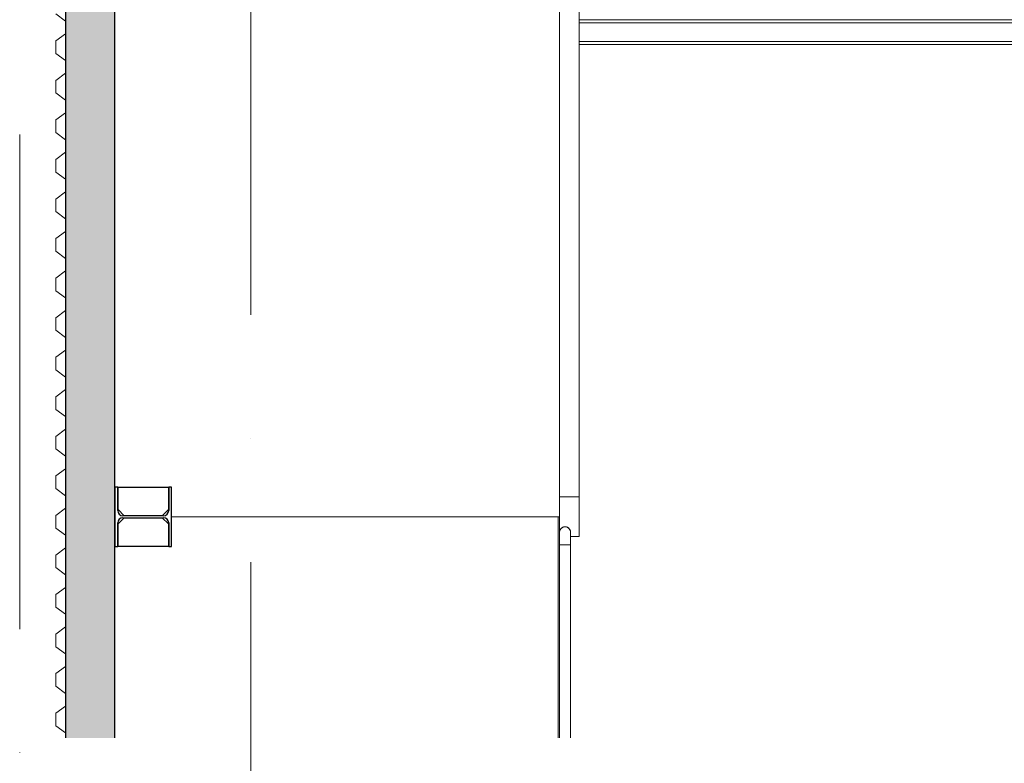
# Model space of a CAD drawing. Header units: millimetres. Extents: x 198345 to 441227, y -23587 to 80066.
# Tile 28 of 79: x 316502 to 320487, y 56173 to 59180. Entities that reach past the tile are written whole.
import ezdxf

# ---------------------------------------------------------------- set-up
doc = ezdxf.new("R2010")
doc.units = ezdxf.units.MM
doc.linetypes.add('Čerchovaná 20mm', pattern=[3000, 2000, -500, 0, -500])
for name, color, linetype, lineweight in [('CA_IMPORTY18', 8, 'Continuous', 9), ('CA_OSY', 5, 'Continuous', 9), ('CA_POHHRA18', 9, 'Continuous', 9), ('CA_REZY', 1, 'Continuous', 25), ('CA_SRAFY', 9, 'Continuous', 25)]:
    doc.layers.add(name, color=color, linetype=linetype, lineweight=lineweight)

# ---------------------------------------------------------------- blocks, each defined once
blk = doc.blocks.new('ocelová kce final - 11542_003_OK-HALA_TaO-2_ET_AciS_2025-05-29_upr_dwg-2597525-PŮDORYS _6_160 _ vestavek V9')
at = {"layer": 'CA_IMPORTY18', "color": 57}
for p, q in [((206890, 62865), (206890, 57170)), ((206970, 60985.7), (206970, 57250)), ((211640, 59180), (206970, 59180)), ((208590, 59180), (206970, 59180)), ((211590, 59180), (208690, 59180)), ((211640, 59168), (206970, 59168)), ((211640, 59092), (206970, 59092)), ((206970, 59080), (211640, 59080)), ((206970, 59080), (211640, 59080)), ((205308, 57290), (205102, 57290)), ((205103, 57288.8), (205307, 57288.8)), ((205103, 57198.8), (205103, 57288.8)), ((205215, 57290), (205213.2, 57288.8)), ((205215, 57290), (205213.2, 57288.8)), ((205228.7, 57290), (205227, 57288.8)), ((205287.2, 57290), (205285.5, 57288.8)), ((205299.2, 57288.8), (205301, 57290)), ((205301, 57290), (205299.2, 57288.8)), ((205307, 57288.8), (205307, 57198.8)), ((206890, 57250), (206970, 57250)), ((206970, 57250), (206890, 57250)), ((206970, 57250), (206970, 57090)), ((205128, 57173.8), (205103, 57198.8)), ((205307, 57198.8), (205282, 57173.8)), ((205103, 57141.2), (205128, 57166.2)), ((205282, 57166.2), (205307, 57141.2)), ((205320, 57170), (206890, 57170)), ((206890, 57170), (205320, 57170)), ((206890, 57169), (206884, 57169)), ((206884, 57169), (206884, 56275.2)), ((206890, 57169), (206890, 56275.2)), ((205103, 57051.2), (205103, 57141.2)), ((205307, 57141.2), (205307, 57051.2)), ((206970, 57090), (206934.1, 57090)), ((205102, 57050), (205308, 57050)), ((205307, 57051.2), (205103, 57051.2)), ((205206.4, 57051.2), (205208.1, 57050)), ((205206.4, 57051.2), (205208.1, 57050)), ((205219.7, 57051.2), (205221.4, 57050)), ((205276.3, 57051.2), (205278, 57050)), ((205291, 57050.2), (205289.7, 57051.2)), ((205289.7, 57051.2), (205291, 57050.2)), ((206890, 57056), (206890, 56879.3)), ((206890, 57056), (206890, 56275.2)), ((206890.3, 57056), (206890, 57056)), ((206890.3, 57056), (206890, 57056)), ((206897.9, 57056), (206891.5, 57056)), ((206897.5, 57056), (206899.2, 57056)), ((206912.2, 57056), (206900, 57056)), ((206924.5, 57056), (206912.2, 57056)), ((206923.4, 57056), (206925.3, 57056)), ((206933, 57056), (206925.4, 57056)), ((206934.5, 57056), (206934.2, 57056)), ((206934.5, 57056), (206934.2, 57056)), ((206934.5, 56879.3), (206934.5, 57056)), ((206934.5, 56275.2), (206934.5, 57056)), ((206891.1, 56879.3), (206890, 56879.3)), ((206934.5, 56879.3), (206933.4, 56879.3))]:
    blk.add_line(p, q, dxfattribs=at)
at = {"layer": 'CA_IMPORTY18', "color": 57, "flags": 128}
for points in [[(206890, 57107), (206890, 57107.9), (206890.1, 57108.8), (206890.2, 57109.7), (206890.3, 57110.5), (206890.4, 57111.4), (206890.6, 57112.3), (206890.9, 57113.1), (206891.1, 57114), (206891.4, 57114.8), (206891.8, 57115.7), (206892.1, 57116.5), (206892.5, 57117.3), (206892.9, 57118.1), (206893.4, 57118.8), (206893.9, 57119.6), (206894.4, 57120.3), (206894.9, 57121), (206895.5, 57121.7), (206896.1, 57122.3), (206896.7, 57123), (206897.4, 57123.6), (206898.1, 57124.1), (206898.8, 57124.7)], [(206890, 57056), (206890, 57058), (206890, 57060.1), (206890, 57062.1), (206890, 57064.1), (206890, 57066.1), (206890, 57068.1), (206890, 57070.1), (206890, 57072), (206890, 57074), (206890, 57075.9), (206890, 57077.7), (206890, 57079.6), (206890, 57081.3), (206890, 57083.1), (206890, 57084.8), (206890, 57086.5), (206890, 57088.1), (206890, 57089.6), (206890, 57091.1), (206890, 57092.6), (206890, 57094), (206890, 57095.3), (206890, 57096.6), (206890, 57097.8), (206890, 57098.9), (206890, 57100), (206890, 57101), (206890, 57101.9), (206890, 57102.8), (206890, 57103.5), (206890, 57104.2), (206890, 57104.9), (206890, 57105.4), (206890, 57105.9), (206890, 57106.3), (206890, 57106.6), (206890, 57106.8), (206890, 57106.9), (206890, 57107), (206890, 57107)], [(206890, 57107), (206890, 57107), (206890, 57106.8), (206890, 57106.6), (206890, 57106.3), (206890, 57106), (206890, 57105.5), (206890, 57105), (206890, 57104.4), (206890, 57103.7), (206890, 57103), (206890, 57102.1), (206890, 57101.2), (206890, 57100.3), (206890, 57099.2), (206890, 57098.1), (206890, 57096.9), (206890, 57095.7), (206890, 57094.3), (206890, 57093), (206890, 57091.5), (206890, 57090), (206890, 57088.5), (206890, 57086.9), (206890, 57085.2), (206890, 57083.6), (206890, 57081.8), (206890, 57080), (206890, 57078.2), (206890, 57076.4), (206890, 57074.5), (206890, 57072.6), (206890, 57070.6), (206890, 57068.7), (206890, 57066.7), (206890, 57064.7), (206890, 57062.7), (206890, 57060.6), (206890, 57058.6), (206890, 57056.6), (206890, 57056)], [(206899.5, 57125.2), (206900.2, 57125.7), (206901, 57126.2), (206901.8, 57126.6), (206902.6, 57127), (206903.4, 57127.4)], [(206905.9, 57128.3), (206906.7, 57128.6), (206907.6, 57128.8), (206908.5, 57128.9), (206909.3, 57129.1), (206910.2, 57129.2), (206911.1, 57129.2)], [(206913.1, 57129.2), (206914, 57129.2), (206914.9, 57129.1), (206915.8, 57129), (206916.7, 57128.8), (206917.5, 57128.6), (206918.4, 57128.4)], [(206920.9, 57127.5), (206921.7, 57127.1), (206922.5, 57126.7), (206923.3, 57126.3), (206924.1, 57125.9), (206924.8, 57125.4), (206925, 57125.2)], [(206925.5, 57124.8), (206926.2, 57124.3), (206926.9, 57123.7), (206927.6, 57123.1), (206928.2, 57122.5), (206928.8, 57121.9), (206929.4, 57121.2), (206930, 57120.5), (206930.5, 57119.8), (206931, 57119), (206931.4, 57118.3), (206931.9, 57117.5), (206932.3, 57116.7), (206932.6, 57115.9), (206933, 57115.1), (206933.3, 57114.2)], [(206933.6, 57113.4), (206933.8, 57112.5), (206934, 57111.7), (206934.2, 57110.8), (206934.3, 57109.9), (206934.4, 57109), (206934.5, 57108.1), (206934.5, 57107.2), (206934.5, 57107)], [(206934.5, 57107), (206934.5, 57107), (206934.5, 57106.8), (206934.5, 57106.6), (206934.5, 57106.3), (206934.5, 57106), (206934.5, 57105.5), (206934.5, 57105), (206934.5, 57104.4)], [(206934.5, 57056), (206934.5, 57058), (206934.5, 57060.1), (206934.5, 57062.1), (206934.5, 57064.1), (206934.5, 57066.1), (206934.5, 57068.1), (206934.5, 57070.1), (206934.5, 57072), (206934.5, 57074), (206934.5, 57075.9), (206934.5, 57077.7), (206934.5, 57079.6), (206934.5, 57081.3), (206934.5, 57083.1), (206934.5, 57084.8), (206934.5, 57086.5), (206934.5, 57088.1), (206934.5, 57089.6), (206934.5, 57091.1), (206934.5, 57092.6), (206934.5, 57094), (206934.5, 57095.3), (206934.5, 57096.6), (206934.5, 57097.8), (206934.5, 57098.9), (206934.5, 57100), (206934.5, 57101), (206934.5, 57101.9), (206934.5, 57102.8), (206934.5, 57103.5), (206934.5, 57104.2), (206934.5, 57104.9), (206934.5, 57105.4), (206934.5, 57105.9), (206934.5, 57106.3), (206934.5, 57106.6), (206934.5, 57106.8), (206934.5, 57106.9), (206934.5, 57107), (206934.5, 57107)], [(206934.5, 57098.1), (206934.5, 57096.9), (206934.5, 57095.7), (206934.5, 57094.3), (206934.5, 57093), (206934.5, 57091.5), (206934.5, 57090), (206934.5, 57088.5), (206934.5, 57086.9), (206934.5, 57085.2), (206934.5, 57083.6), (206934.5, 57081.8), (206934.5, 57080), (206934.5, 57078.2), (206934.5, 57076.4), (206934.5, 57074.5), (206934.5, 57072.6), (206934.5, 57070.6), (206934.5, 57068.7), (206934.5, 57066.7), (206934.5, 57064.7), (206934.5, 57062.7), (206934.5, 57060.6), (206934.5, 57058.6), (206934.5, 57056.6), (206934.5, 57056)]]:
    blk.add_lwpolyline(points, dxfattribs=at)
at = {"layer": 'CA_IMPORTY18', "color": 57}
for radius, start, end in [(22.2, 90, 190), (22.3, 152.8074, 176.4968), (22.3, 164.314, 190), (22.2, 130, 159.0736), (22.2, 123.9936, 131.6334), (22.3, 110, 123.3751), (22.3, 350.915, 90), (22.2, 56.5919, 70), (22.3, 48.3626, 56.0064), (22.2, 20.9138, 50), (22.2, 11.1554, 26.6326), (22.3, 350.9056, 15.678)]:
    blk.add_arc((206912.2, 57107), radius, start, end, dxfattribs=at)
at = {"layer": 'CA_REZY'}
for p, q in [((205102, 57290), (205090, 57290)), ((205090, 57290), (205090, 57050)), ((205102, 57194.8), (205102, 57290)), ((205320, 57290), (205308, 57290)), ((205308, 57290), (205308, 57194.8)), ((205320, 57050), (205320, 57290)), ((205102, 57050), (205102, 57145.2)), ((205287, 57173.8), (205123, 57173.8)), ((205123, 57166.2), (205287, 57166.2)), ((205308, 57145.2), (205308, 57050)), ((205090, 57050), (205102, 57050)), ((205308, 57050), (205320, 57050))]:
    blk.add_line(p, q, dxfattribs=at)
for centre, start, end in [((205123, 57194.8), 180, 270), ((205287, 57194.8), 270, 0), ((205123, 57145.2), 90, 180), ((205287, 57145.2), 0, 90)]:
    blk.add_arc(centre, 21, start, end, dxfattribs=at)
blk = doc.blocks.new('ocelová kce final - ocelová kce final-2597615-PŮDORYS _6_160 _ vestavek V9')
blk.add_blockref('ocelová kce final - 11542_003_OK-HALA_TaO-2_ET_AciS_2025-05-29_upr_dwg-2597525-PŮDORYS _6_160 _ vestavek V9', (0, 0))
blk = doc.blocks.new('Opakovaný detail - 40-V6-PŮDORYS _6_160 _ vestavek V9')
at = {"layer": 'CA_POHHRA18'}
for p, q in [((-13967.6, 250.1), (-13947.4, 250.1)), ((-13947.4, 250.1), (-13918.4, 211.1)), ((-13867.4, 211.1), (-13838.4, 250.1)), ((-13838.4, 250.1), (-13812.9, 250.1)), ((-13813, 250.1), (-13787.5, 250.1)), ((-13787.5, 250.1), (-13758.5, 211.1)), ((-13707.5, 211.1), (-13678.5, 250.1)), ((-13678.5, 250.1), (-13653, 250.1)), ((-13653.1, 250.1), (-13627.6, 250.1)), ((-13627.6, 250.1), (-13598.6, 211.1)), ((-13547.6, 211.1), (-13518.6, 250.1)), ((-13518.6, 250.1), (-13493.1, 250.1)), ((-13493.1, 250.1), (-13467.6, 250.1)), ((-13467.6, 250.1), (-13438.6, 211.1)), ((-13387.6, 211.1), (-13358.6, 250.1)), ((-13358.6, 250.1), (-13333.1, 250.1)), ((-13333.2, 250.1), (-13307.7, 250.1)), ((-13307.7, 250.1), (-13278.7, 211.1)), ((-13227.7, 211.1), (-13198.7, 250.1)), ((-13198.7, 250.1), (-13173.2, 250.1)), ((-13173.2, 250.1), (-13147.7, 250.1)), ((-13147.7, 250.1), (-13118.7, 211.1)), ((-13067.7, 211.1), (-13038.7, 250.1)), ((-13038.7, 250.1), (-13013.2, 250.1)), ((-13013.3, 250.1), (-12987.8, 250.1)), ((-12987.8, 250.1), (-12958.8, 211.1)), ((-12907.8, 211.1), (-12878.8, 250.1)), ((-12878.8, 250.1), (-12853.3, 250.1)), ((-12853.3, 250.1), (-12827.8, 250.1)), ((-12827.8, 250.1), (-12798.8, 211.1)), ((-12747.8, 211.1), (-12718.8, 250.1)), ((-12718.8, 250.1), (-12693.3, 250.1)), ((-12693.4, 250.1), (-12667.9, 250.1)), ((-12667.9, 250.1), (-12638.9, 211.1)), ((-12587.9, 211.1), (-12558.9, 250.1)), ((-12558.9, 250.1), (-12533.4, 250.1)), ((-12533.4, 250.1), (-12507.9, 250.1)), ((-12507.9, 250.1), (-12478.9, 211.1)), ((-12427.9, 211.1), (-12398.9, 250.1)), ((-12398.9, 250.1), (-12373.4, 250.1)), ((-12373.5, 250.1), (-12348, 250.1)), ((-12348, 250.1), (-12319, 211.1)), ((-12268, 211.1), (-12239, 250.1)), ((-12239, 250.1), (-12213.5, 250.1)), ((-12213.6, 250.1), (-12188.1, 250.1)), ((-12188.1, 250.1), (-12159.1, 211.1)), ((-12108.1, 211.1), (-12079.1, 250.1)), ((-12079.1, 250.1), (-12053.6, 250.1)), ((-12053.6, 250.1), (-12028.1, 250.1)), ((-12028.1, 250.1), (-11999.1, 211.1)), ((-11948.1, 211.1), (-11919.1, 250.1)), ((-11919.1, 250.1), (-11893.6, 250.1)), ((-11893.7, 250.1), (-11868.2, 250.1)), ((-11868.2, 250.1), (-11839.2, 211.1)), ((-11788.2, 211.1), (-11759.2, 250.1)), ((-11759.2, 250.1), (-11733.7, 250.1)), ((-11733.7, 250.1), (-11708.2, 250.1)), ((-11708.2, 250.1), (-11679.2, 211.1)), ((-11628.2, 211.1), (-11599.2, 250.1)), ((-11599.2, 250.1), (-11573.7, 250.1)), ((-11573.8, 250.1), (-11548.3, 250.1)), ((-11548.3, 250.1), (-11519.3, 211.1)), ((-11468.3, 211.1), (-11439.3, 250.1)), ((-11439.3, 250.1), (-11413.8, 250.1)), ((-11413.8, 250.1), (-11388.3, 250.1)), ((-11388.3, 250.1), (-11359.3, 211.1)), ((-11308.3, 211.1), (-11279.3, 250.1)), ((-11279.3, 250.1), (-11253.8, 250.1)), ((-11253.9, 250.1), (-11228.4, 250.1)), ((-11228.4, 250.1), (-11199.4, 211.1)), ((-11148.4, 211.1), (-11119.4, 250.1)), ((-11119.4, 250.1), (-11093.9, 250.1)), ((-11093.9, 250.1), (-11068.4, 250.1)), ((-11068.4, 250.1), (-11039.4, 211.1)), ((-13918.4, 211.1), (-13867.4, 211.1)), ((-13758.5, 211.1), (-13707.5, 211.1)), ((-13598.6, 211.1), (-13547.6, 211.1)), ((-13438.6, 211.1), (-13387.6, 211.1)), ((-13278.7, 211.1), (-13227.7, 211.1)), ((-13118.7, 211.1), (-13067.7, 211.1)), ((-12958.8, 211.1), (-12907.8, 211.1)), ((-12798.8, 211.1), (-12747.8, 211.1)), ((-12638.9, 211.1), (-12587.9, 211.1)), ((-12478.9, 211.1), (-12427.9, 211.1)), ((-12319, 211.1), (-12268, 211.1)), ((-12159.1, 211.1), (-12108.1, 211.1)), ((-11999.1, 211.1), (-11948.1, 211.1)), ((-11839.2, 211.1), (-11788.2, 211.1)), ((-11679.2, 211.1), (-11628.2, 211.1)), ((-11519.3, 211.1), (-11468.3, 211.1)), ((-11359.3, 211.1), (-11308.3, 211.1)), ((-11199.4, 211.1), (-11148.4, 211.1))]:
    blk.add_line(p, q, dxfattribs=at)

msp = doc.modelspace()

# ---------------------------------------------------------------- hatches: boundary and pattern name
at = {"layer": 'CA_SRAFY', "lineweight": 9}
h = msp.add_hatch(dxfattribs=at)
h.set_pattern_fill('FP_22', color=256, angle=66.422, style=0, pattern_type=2)
h.set_pattern_definition([(336.422, (316691.726, 52476.908), (97.17559, 5e-05), [16.779, -8.852, 44.162, -8.852, -27.382]), (336.422, (316691.726, 52476.908), (97.17559, 5e-05), [-78.645, 16.779, -10.603]), (23.578, (316691.726, 52502.354), (-0.0001, 42.41054), [16.779, -8.852, 44.162, -8.852, -27.382]), (23.578, (316691.726, 52502.354), (-0.0001, 42.41054), [-78.645, 16.779, -10.603]), (270, (316691.73, 52502.35), (97.175, 2e-12), [25.446, -16.964]), (270, (316779.18, 52481.15), (97.175, 2e-12), [25.446, -16.964]), (1e-12, (316707.105, 52509.066), (-9e-13, 42.411), [8.112, -89.063]), (1e-12, (316755.693, 52487.86), (-9e-13, 42.411), [8.112, -89.063]), (1e-12, (316707.105, 52470.196), (-9e-13, 42.411), [8.112, -89.063]), (1e-12, (316755.693, 52448.99), (-9e-13, 42.411), [8.112, -89.063])])
h.paths.add_polyline_path([(316822.9, 56275.2), (316886.9, 56275.2), (316886.9, 63328.3), (316686.9, 63328.3), (316686.9, 56275.2)])

# ---------------------------------------------------------------- linework, layer by layer
at = {"layer": 'CA_OSY', "linetype": 'Čerchovaná 20mm'}
for p, q in [((316501.9, 53715.8), (316501.9, 75184.5)), ((317436.9, 54985.8), (317436.9, 73914.5))]:
    msp.add_line(p, q, dxfattribs=at)
at = {"layer": 'CA_REZY'}
for p, q in [((316686.9, 70535), (316686.9, 56275.2)), ((316886.9, 56275.2), (316886.9, 63130))]:
    msp.add_line(p, q, dxfattribs=at)

# ---------------------------------------------------------------- block references
at = {"layer": 'CA_IMPORTY18', "color": 57}
msp.add_blockref('ocelová kce final - ocelová kce final-2597615-PŮDORYS _6_160 _ vestavek V9', (111796.8, 0), dxfattribs=at)
at = {"layer": 'CA_POHHRA18', "extrusion": (0, 0, -1), "rotation": 90.00000000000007}
msp.add_blockref('Opakovaný detail - 40-V6-PŮDORYS _6_160 _ vestavek V9', (-316436.8, 70242.9), dxfattribs=at)

doc.saveas('drawing.dxf')
